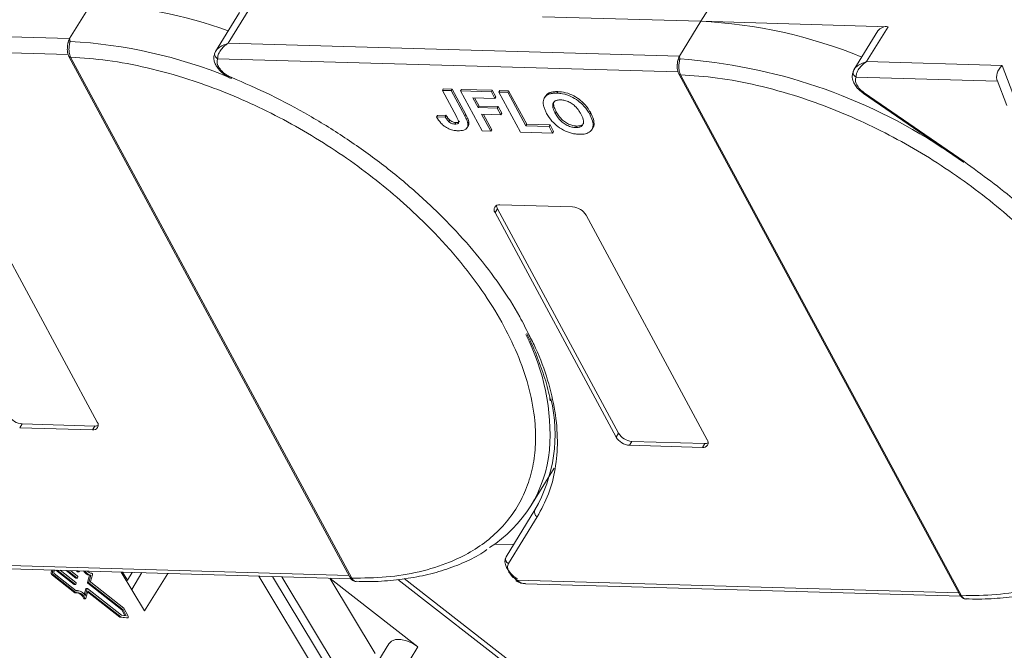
# Model space of a CAD drawing. Header units: millimetres. Extents: x 3152 to 4623, y 378 to 1412.
# Tile 35 of 45: x 4086 to 4148, y 1252 to 1292. Entities that reach past the tile are written whole.
import ezdxf

# ---------------------------------------------------------------- set-up
doc = ezdxf.new("R2010")
doc.units = ezdxf.units.MM

msp = doc.modelspace()

# ---------------------------------------------------------------- linework, layer by layer
at = {"color": 7, "linetype": 'Continuous', "lineweight": 15}
for p, q in [((4128.642, 1291.586), (4129.992, 1293.775)), ((4090.366, 1292.686), (4089.016, 1290.497)), ((4098.973, 1290.211), (4100.322, 1292.4)), ((4099.673, 1292.129), (4098.173, 1289.695)), ((4118.686, 1291.872), (4128.642, 1291.586)), ((4128.642, 1291.586), (4127.293, 1289.396)), ((4140.39, 1291.248), (4128.642, 1291.586)), ((4089.016, 1290.497), (4060.696, 1291.311)), ((4139.741, 1290.977), (4138.241, 1288.543)), ((4139.04, 1289.059), (4140.39, 1291.248)), ((4060.029, 1290.34), (4088.923, 1289.509)), ((4089.016, 1290.497), (4089.045, 1290.322)), ((4098.188, 1289.717), (4098.117, 1289.545)), ((4127.293, 1289.396), (4098.973, 1290.211)), ((4088.972, 1289.384), (4106.614, 1256.69)), ((4089.082, 1289.332), (4089.083, 1289.33)), ((4089.083, 1289.33), (4106.724, 1256.636)), ((4098.306, 1289.239), (4127.2, 1288.409)), ((4127.293, 1289.396), (4127.322, 1289.222)), ((4138.256, 1288.567), (4138.185, 1288.395)), ((4147.551, 1288.814), (4139.04, 1289.059)), ((4148.215, 1287.062), (4147.551, 1288.814)), ((4127.249, 1288.284), (4144.891, 1255.589)), ((4127.359, 1288.231), (4127.36, 1288.23)), ((4127.36, 1288.23), (4145.001, 1255.535)), ((4138.373, 1288.088), (4147.255, 1287.832)), ((4147.234, 1287.889), (4147.832, 1286.311)), ((4112.47, 1287.347), (4112.411, 1287.249)), ((4112.411, 1287.249), (4113.289, 1285.621)), ((4112.96, 1287.233), (4112.411, 1287.249)), ((4112.47, 1287.347), (4113.02, 1287.331)), ((4112.96, 1287.233), (4113.02, 1287.331)), ((4113.815, 1285.648), (4112.96, 1287.233)), ((4113.02, 1287.331), (4113.875, 1285.745)), ((4113.546, 1287.217), (4113.606, 1287.314)), ((4113.606, 1287.314), (4115.547, 1287.258)), ((4115.487, 1287.161), (4115.547, 1287.258)), ((4115.547, 1287.258), (4115.773, 1286.839)), ((4115.963, 1287.147), (4116.023, 1287.244)), ((4116.023, 1287.244), (4116.572, 1287.229)), ((4116.512, 1287.131), (4116.572, 1287.229)), ((4116.572, 1287.229), (4117.703, 1285.133)), ((4113.546, 1287.217), (4114.903, 1284.701)), ((4115.487, 1287.161), (4113.546, 1287.217)), ((4114.321, 1286.782), (4115.713, 1286.742)), ((4114.652, 1286.169), (4114.321, 1286.782)), ((4114.436, 1286.778), (4114.712, 1286.266)), ((4115.713, 1286.742), (4115.487, 1287.161)), ((4115.713, 1286.742), (4115.773, 1286.839)), ((4115.963, 1287.147), (4117.32, 1284.632)), ((4116.512, 1287.131), (4115.963, 1287.147)), ((4117.643, 1285.035), (4116.512, 1287.131)), ((4118.878, 1286.881), (4118.818, 1286.784)), ((4119.115, 1287.09), (4119.055, 1286.993)), ((4119.664, 1287.171), (4119.604, 1287.074)), ((4138.84, 1287.055), (4145.116, 1282.735)), ((4145.165, 1282.78), (4138.889, 1287.1)), ((4114.652, 1286.169), (4114.712, 1286.266)), ((4115.86, 1286.134), (4114.652, 1286.169)), ((4114.712, 1286.266), (4115.92, 1286.232)), ((4115.86, 1286.134), (4115.92, 1286.232)), ((4116.087, 1285.715), (4115.86, 1286.134)), ((4115.92, 1286.232), (4116.147, 1285.812)), ((4112.051, 1285.577), (4112.111, 1285.674)), ((4112.583, 1285.594), (4112.051, 1285.577)), ((4112.111, 1285.674), (4112.643, 1285.691)), ((4112.643, 1285.691), (4112.583, 1285.594)), ((4112.886, 1285.376), (4112.826, 1285.279)), ((4113.875, 1285.745), (4113.815, 1285.648)), ((4114.878, 1285.75), (4116.087, 1285.715)), ((4115.452, 1284.686), (4114.878, 1285.75)), ((4114.992, 1285.746), (4115.512, 1284.783)), ((4116.087, 1285.715), (4116.147, 1285.812)), ((4119.557, 1285.906), (4119.497, 1285.809)), ((4121.72, 1285.839), (4121.66, 1285.742)), ((4113.255, 1285.229), (4113.195, 1285.132)), ((4113.971, 1284.917), (4114.031, 1285.014)), ((4114.071, 1285.269), (4114.011, 1285.172)), ((4115.452, 1284.686), (4115.512, 1284.783)), ((4117.643, 1285.035), (4117.703, 1285.133)), ((4119.108, 1284.993), (4117.643, 1285.035)), ((4117.703, 1285.133), (4119.168, 1285.091)), ((4119.108, 1284.993), (4119.168, 1285.091)), ((4119.334, 1284.574), (4119.108, 1284.993)), ((4119.168, 1285.091), (4119.394, 1284.671)), ((4120.836, 1285.011), (4120.776, 1284.914)), ((4121.792, 1284.789), (4121.852, 1284.886)), ((4114.903, 1284.701), (4115.452, 1284.686)), ((4117.32, 1284.632), (4119.334, 1284.574)), ((4119.334, 1284.574), (4119.394, 1284.671)), ((4083.154, 1280.513), (4090.754, 1266.429)), ((4115.868, 1279.821), (4115.718, 1279.577)), ((4115.868, 1279.821), (4123.468, 1265.736)), ((4116.018, 1280.064), (4120.588, 1279.932)), ((4123.318, 1265.493), (4115.718, 1279.577)), ((4121.431, 1279.413), (4129.031, 1265.328)), ((4085.884, 1266.074), (4086.034, 1266.317)), ((4086.034, 1266.317), (4090.604, 1266.185)), ((4090.454, 1265.942), (4085.884, 1266.074)), ((4090.604, 1266.185), (4090.454, 1265.942)), ((4123.468, 1265.736), (4123.318, 1265.493)), ((4124.161, 1264.973), (4124.311, 1265.216)), ((4128.731, 1264.842), (4124.161, 1264.973)), ((4124.311, 1265.216), (4128.881, 1265.085)), ((4128.881, 1265.085), (4128.731, 1264.842)), ((4117.966, 1261.17), (4119.42, 1263.529)), ((4118.219, 1260.914), (4116.407, 1257.973)), ((4118.367, 1260.487), (4116.555, 1257.546)), ((4115.698, 1258.778), (4116.882, 1258.744)), ((4106.547, 1256.813), (4078.804, 1257.611)), ((4079.355, 1257.39), (4106.673, 1256.604)), ((4087.896, 1257.144), (4087.876, 1257.074)), ((4087.959, 1257.076), (4087.876, 1257.074)), ((4087.978, 1257.142), (4087.959, 1257.076)), ((4088.03, 1257.02), (4088.064, 1257.139)), ((4088.153, 1257.137), (4089.293, 1256.238)), ((4088.242, 1257.134), (4089.376, 1256.24)), ((4089.409, 1256.354), (4088.426, 1257.129)), ((4088.8, 1257.118), (4089.407, 1256.64)), ((4088.888, 1257.116), (4089.49, 1256.642)), ((4089.522, 1256.756), (4089.073, 1257.11)), ((4089.447, 1257.1), (4089.52, 1257.042)), ((4089.603, 1257.044), (4089.52, 1257.042)), ((4089.529, 1257.039), (4089.612, 1257.04)), ((4089.535, 1257.097), (4089.603, 1257.044)), ((4089.629, 1257.058), (4089.639, 1257.094)), ((4092.259, 1257.019), (4093.725, 1254.586)), ((4092.643, 1256.507), (4092.335, 1257.017)), ((4092.643, 1256.507), (4092.946, 1256.999)), ((4092.913, 1255.934), (4093.559, 1256.981)), ((4087.933, 1256.818), (4088.017, 1256.82)), ((4087.933, 1256.818), (4089.336, 1255.713)), ((4088.017, 1256.82), (4089.419, 1255.715)), ((4089.429, 1255.847), (4088.049, 1256.935)), ((4089.49, 1256.642), (4089.407, 1256.64)), ((4089.415, 1256.637), (4089.499, 1256.638)), ((4089.516, 1256.656), (4089.532, 1256.714)), ((4090.275, 1256.814), (4090.149, 1256.37)), ((4090.233, 1256.372), (4090.149, 1256.37)), ((4090.242, 1256.329), (4090.159, 1256.328)), ((4090.159, 1256.328), (4092.289, 1254.648)), ((4090.358, 1256.816), (4090.233, 1256.372)), ((4090.242, 1256.329), (4092.372, 1254.65)), ((4090.358, 1256.816), (4090.275, 1256.814)), ((4090.336, 1256.431), (4090.453, 1256.847)), ((4092.419, 1254.754), (4090.345, 1256.388)), ((4092.591, 1256.469), (4092.643, 1256.507)), ((4093.725, 1254.586), (4095.174, 1256.935)), ((4100.89, 1256.771), (4104.773, 1250.328)), ((4101.748, 1256.746), (4106.275, 1249.234)), ((4106.703, 1249.483), (4102.336, 1256.729)), ((4105.354, 1256.642), (4108.202, 1251.916)), ((4110.88, 1252.328), (4105.374, 1256.61)), ((4106.724, 1256.636), (4106.725, 1256.634)), ((4109.616, 1256.549), (4127.62, 1242.549)), ((4128.143, 1242.511), (4110.017, 1256.607)), ((4144.824, 1255.713), (4117.081, 1256.51)), ((4089.376, 1256.24), (4089.293, 1256.238)), ((4089.302, 1256.235), (4089.385, 1256.236)), ((4089.336, 1255.713), (4089.419, 1255.715)), ((4089.402, 1256.254), (4089.418, 1256.312)), ((4089.508, 1255.856), (4089.425, 1255.855)), ((4090.036, 1255.968), (4089.936, 1255.613)), ((4090.119, 1255.97), (4089.994, 1255.526)), ((4090.036, 1255.968), (4090.119, 1255.97)), ((4090.04, 1255.384), (4090.166, 1255.828)), ((4090.136, 1255.988), (4090.053, 1255.986)), ((4092.275, 1254.306), (4090.145, 1255.985)), ((4090.15, 1255.773), (4092.174, 1254.178)), ((4090.166, 1255.828), (4092.257, 1254.179)), ((4117.632, 1256.289), (4144.95, 1255.504)), ((4089.975, 1255.372), (4089.892, 1255.37)), ((4089.923, 1255.346), (4090.006, 1255.348)), ((4145.001, 1255.535), (4145.002, 1255.534)), ((4092.372, 1254.65), (4092.289, 1254.648)), ((4092.289, 1254.648), (4092.485, 1254.288)), ((4092.372, 1254.65), (4092.573, 1254.281)), ((4092.693, 1254.252), (4092.419, 1254.754)), ((4092.174, 1254.178), (4092.257, 1254.179)), ((4092.174, 1254.178), (4092.579, 1254.144)), ((4092.257, 1254.179), (4092.663, 1254.146)), ((4092.573, 1254.281), (4092.275, 1254.306)), ((4092.663, 1254.146), (4092.579, 1254.144)), ((4092.579, 1254.144), (4092.582, 1254.144)), ((4092.582, 1254.144), (4092.665, 1254.146)), ((4109.051, 1252.522), (4107.551, 1250.09)), ((4109.381, 1249.895), (4110.88, 1252.328))]:
    msp.add_line(p, q, dxfattribs=at)
at = {"color": 7, "linetype": 'Continuous', "lineweight": 15, "flags": 128}
for points in [[(4099.157, 1288.07), (4099.156, 1288.032), (4099.161, 1288.006), (4099.171, 1287.991), (4099.18, 1287.988)], [(4138.889, 1287.1), (4138.866, 1287.074), (4138.85, 1287.059), (4138.841, 1287.055), (4138.84, 1287.055)], [(4145.116, 1282.735), (4145.117, 1282.734), (4145.126, 1282.739), (4145.142, 1282.754), (4145.165, 1282.78)], [(4117.109, 1256.592), (4116.898, 1256.749), (4116.712, 1256.923), (4116.558, 1257.109), (4116.441, 1257.299), (4116.366, 1257.487), (4116.334, 1257.666), (4116.348, 1257.83), (4116.407, 1257.973)], [(4089.603, 1257.044), (4089.607, 1257.041), (4089.611, 1257.04), (4089.615, 1257.041), (4089.618, 1257.042), (4089.622, 1257.045), (4089.625, 1257.048), (4089.627, 1257.053), (4089.629, 1257.058)], [(4090.417, 1256.938), (4090.427, 1256.936), (4090.436, 1256.93), (4090.444, 1256.921), (4090.45, 1256.908), (4090.454, 1256.894), (4090.456, 1256.878), (4090.456, 1256.862), (4090.453, 1256.847)], [(4089.49, 1256.642), (4089.494, 1256.639), (4089.497, 1256.638), (4089.501, 1256.639), (4089.505, 1256.64), (4089.508, 1256.643), (4089.511, 1256.646), (4089.514, 1256.651), (4089.516, 1256.656)], [(4117.081, 1256.51), (4117.06, 1256.484), (4117.046, 1256.467), (4117.038, 1256.462), (4117.038, 1256.467), (4117.046, 1256.484), (4117.061, 1256.511), (4117.082, 1256.548), (4117.109, 1256.592)], [(4089.376, 1256.24), (4089.38, 1256.237), (4089.384, 1256.236), (4089.388, 1256.237), (4089.391, 1256.238), (4089.395, 1256.241), (4089.398, 1256.244), (4089.4, 1256.249), (4089.402, 1256.254)], [(4090.145, 1255.985), (4090.141, 1255.987), (4090.138, 1255.988), (4090.134, 1255.988), (4090.13, 1255.986), (4090.127, 1255.984), (4090.124, 1255.98), (4090.121, 1255.975), (4090.119, 1255.97)], [(4090.04, 1255.384), (4090.035, 1255.37), (4090.028, 1255.36), (4090.019, 1255.352), (4090.01, 1255.348), (4090, 1255.349), (4089.991, 1255.353), (4089.982, 1255.361), (4089.975, 1255.372)], [(4092.693, 1254.252), (4092.699, 1254.236), (4092.702, 1254.218), (4092.702, 1254.2), (4092.699, 1254.182), (4092.693, 1254.167), (4092.684, 1254.155), (4092.674, 1254.148), (4092.663, 1254.146)], [(4110.88, 1252.328), (4110.536, 1252.551), (4110.166, 1252.709), (4109.803, 1252.787), (4109.477, 1252.779), (4109.218, 1252.686), (4109.051, 1252.522)]]:
    msp.add_lwpolyline(points, dxfattribs=at)
at = {"color": 7, "linetype": 'Continuous', "lineweight": 15}
for centre, radius, start, end in [((4088.997, 1263.012), 29.706, 70.37766, 87.36022), ((4127.18, 1261.239), 30.382, 67.65228, 87.24033), ((4140.296, 1290.562), 0.693, 82.19656, 143.19427), ((4089.106, 1290.109), 0.222, 105.89828, 154.18769), ((4087.407, 1259.826), 30.54, 67.61991, 86.92618), ((4089.072, 1289.452), 0.121, 213.31763, 274.70456), ((4089.074, 1289.453), 0.123, 214.04545, 273.97599), ((4098.356, 1289.532), 0.239, 148.58106, 178.03497), ((4098.463, 1289.548), 0.346, 181.21772, 242.87162), ((4127.382, 1289.009), 0.222, 105.89828, 154.18769), ((4124.923, 1255.019), 34.287, 56.61812, 85.98746), ((4138.423, 1288.38), 0.238, 148.55546, 176.3003), ((4127.349, 1288.352), 0.121, 213.31763, 274.70456), ((4127.351, 1288.353), 0.123, 214.04545, 273.97599), ((4138.53, 1288.394), 0.345, 179.78709, 242.95412), ((4115.96, 1279.764), 0.306, 79.14736, 217.56468), ((4116.253, 1280.047), 0.446, 182.64256, 210.45521), ((4120.508, 1278.86), 1.076, 30.95613, 85.74517), ((4105.306, 1265.616), 13.862, 356.09889, 27.10414), ((4109.897, 1265.679), 9.59, 330.2055, 13.3954), ((4086.114, 1267.39), 1.076, 210.95613, 265.74517), ((4090.512, 1266.242), 0.306, 259.14736, 37.56468), ((4090.633, 1266.631), 0.446, 266.24921, 294.05501), ((4124.39, 1266.289), 1.076, 210.95613, 265.74517), ((4124.24, 1266.046), 1.076, 210.95613, 265.74517), ((4128.789, 1265.142), 0.306, 259.14736, 37.56468), ((4128.91, 1265.53), 0.446, 266.24921, 294.05501), ((4110.969, 1265.483), 8.207, 302.40058, 354.33401), ((4118.511, 1260.776), 0.323, 154.70189, 243.53573), ((4116.698, 1257.835), 0.323, 154.70189, 243.53573), ((4088.12, 1256.995), 0.257, 161.91589, 223.40054), ((4088.203, 1256.996), 0.257, 161.91589, 223.40054), ((4088.111, 1256.994), 0.0855, 161.91589, 223.40054), ((4089.529, 1257.052), 0.0135, 229.67127, 270.30289), ((4090.413, 1257.405), 0.607, 211.65461, 256.85548), ((4090.495, 1257.406), 0.605, 212.05082, 256.89148), ((4090.446, 1257.392), 0.454, 223.26561, 266.39483), ((4089.415, 1256.65), 0.0135, 229.67127, 270.30289), ((4089.378, 1256.325), 0.0428, 341.91589, 43.40054), ((4089.491, 1256.727), 0.0428, 341.91589, 43.40054), ((4090.19, 1256.357), 0.0428, 161.91589, 223.40054), ((4090.273, 1256.359), 0.0428, 161.91589, 223.40054), ((4090.376, 1256.418), 0.0428, 161.91589, 223.40054), ((4106.716, 1256.759), 0.123, 214.04545, 273.97599), ((4106.717, 1256.757), 0.123, 214.09141, 273.93668), ((4089.302, 1256.248), 0.0135, 229.67127, 270.30289), ((4089.496, 1255.217), 0.504, 17.9465, 98.75134), ((4089.494, 1255.303), 0.548, 24.06002, 96.72699), ((4089.351, 1255.156), 0.582, 21.6349, 78.23874), ((4090.057, 1255.966), 0.021, 100.59105, 172.63218), ((4089.926, 1255.382), 0.0363, 199.62462, 265.26711), ((4144.993, 1255.658), 0.123, 214.04545, 273.97599), ((4144.994, 1255.657), 0.123, 214.09141, 273.93668)]:
    msp.add_arc(centre, radius, start, end, dxfattribs=at)
msp.add_ellipse((4147.822, 1288.311), major_axis=(0.441, 0.619), ratio=0.715737, start_param=1.232087, end_param=2.802883, dxfattribs=at)
for points in [[(4088.906, 1290.206), (4088.919, 1290.26), (4088.946, 1290.368), (4088.993, 1290.454), (4089.016, 1290.497)], [(4098.306, 1289.239), (4098.283, 1289.166), (4098.239, 1289.02), (4098.319, 1288.835), (4098.359, 1288.743)], [(4127.183, 1289.105), (4127.196, 1289.159), (4127.223, 1289.268), (4127.269, 1289.354), (4127.293, 1289.396)], [(4116.555, 1257.546), (4116.525, 1257.47), (4116.465, 1257.318), (4116.549, 1257.119), (4116.591, 1257.02)], [(4116.591, 1257.02), (4116.651, 1256.927), (4116.772, 1256.741), (4116.978, 1256.587), (4117.081, 1256.51)]]:
    msp.add_open_spline(points, degree=3, dxfattribs=at)
for points, knots in [([(4089.045, 1290.322), (4089.038, 1290.293), (4089.024, 1290.23), (4089, 1290.111), (4088.982, 1289.976), (4088.973, 1289.813), (4088.984, 1289.644), (4089.02, 1289.47), (4089.06, 1289.381), (4089.082, 1289.332)], [0, 0, 0, 0, 0.111798, 0.24433, 0.368648, 0.500401, 0.687223, 0.827968, 1, 1, 1, 1]), ([(4088.886, 1290.061), (4088.877, 1289.953), (4088.864, 1289.784), (4088.9, 1289.546), (4088.948, 1289.439), (4088.972, 1289.386)], [0, 0, 0, 0, 0.471624, 0.732738, 1, 1, 1, 1]), ([(4088.888, 1289.994), (4088.889, 1290.051), (4088.89, 1290.123), (4088.903, 1290.191), (4088.906, 1290.206)], [0, 0, 0, 0, 0.789574, 1, 1, 1, 1]), ([(4098.152, 1289.656), (4098.184, 1289.707), (4098.254, 1289.818), (4098.512, 1290.038), (4098.792, 1290.143), (4098.973, 1290.211)], [0, 0, 0, 0, 0.227063, 0.501587, 1, 1, 1, 1]), ([(4098.973, 1290.211), (4098.879, 1290.146), (4098.692, 1290.017), (4098.473, 1289.755), (4098.327, 1289.474), (4098.313, 1289.315), (4098.306, 1289.239)], [0, 0, 0, 0, 0.2511309, 0.5018046, 0.7656407, 1, 1, 1, 1]), ([(4089.083, 1289.33), (4089.849, 1289.278), (4091.406, 1289.173), (4093.905, 1288.698), (4096.314, 1288.032), (4098.571, 1287.221), (4100.641, 1286.331), (4102.696, 1285.297), (4105.381, 1283.738), (4107.914, 1281.949), (4110.204, 1280.001), (4111.926, 1278.341), (4113.589, 1276.483), (4115.098, 1274.46), (4116.316, 1272.454), (4117.259, 1270.455), (4117.92, 1268.457), (4118.242, 1266.637), (4118.285, 1265.025), (4118.115, 1263.622), (4117.735, 1262.305), (4116.944, 1260.688), (4115.749, 1259.323), (4114.2, 1258.257), (4112.76, 1257.552), (4111.006, 1257.006), (4108.948, 1256.662), (4107.458, 1256.644), (4106.724, 1256.636)], [0, 0, 0, 0, 0.038862, 0.078912, 0.1200677, 0.1522272, 0.1843815, 0.2172151, 0.2500433, 0.3156185, 0.347778, 0.3799323, 0.4210926, 0.4611415, 0.5, 0.5388632, 0.578912, 0.6200677, 0.6522272, 0.6843815, 0.7172151, 0.7500433, 0.8156185, 0.847778, 0.8799323, 0.9210926, 0.9611404, 1, 1, 1, 1]), ([(4098.117, 1289.54), (4098.097, 1289.478), (4098.056, 1289.356), (4098.075, 1289.139), (4098.15, 1288.912), (4098.283, 1288.685), (4098.463, 1288.468), (4098.681, 1288.273), (4098.924, 1288.106), (4099.095, 1288.027), (4099.18, 1287.988)], [0, 0, 0, 0, 0.128528, 0.256215, 0.382974, 0.50872, 0.633372, 0.756852, 0.879085, 1, 1, 1, 1]), ([(4127.165, 1288.894), (4127.166, 1288.951), (4127.167, 1289.023), (4127.18, 1289.091), (4127.183, 1289.105)], [0, 0, 0, 0, 0.789574, 1, 1, 1, 1]), ([(4127.322, 1289.222), (4127.315, 1289.193), (4127.301, 1289.129), (4127.277, 1289.011), (4127.258, 1288.876), (4127.25, 1288.713), (4127.26, 1288.543), (4127.296, 1288.37), (4127.337, 1288.281), (4127.359, 1288.231)], [0, 0, 0, 0, 0.111798, 0.24433, 0.368648, 0.500401, 0.687223, 0.827968, 1, 1, 1, 1]), ([(4099.157, 1288.07), (4099.075, 1288.108), (4098.907, 1288.185), (4098.679, 1288.352), (4098.484, 1288.542), (4098.4, 1288.677), (4098.359, 1288.743)], [0, 0, 0, 0, 0.245513, 0.5, 0.754487, 1, 1, 1, 1]), ([(4127.163, 1288.961), (4127.154, 1288.852), (4127.14, 1288.684), (4127.177, 1288.445), (4127.224, 1288.339), (4127.248, 1288.285)], [0, 0, 0, 0, 0.471624, 0.732738, 1, 1, 1, 1]), ([(4138.211, 1288.484), (4138.175, 1288.375), (4138.101, 1288.15), (4138.183, 1287.823), (4138.331, 1287.548), (4138.557, 1287.264), (4138.787, 1287.099), (4138.931, 1286.995)], [0, 0, 0, 0, 0.208, 0.427784, 0.580415, 0.736816, 1, 1, 1, 1]), ([(4138.22, 1288.505), (4138.251, 1288.555), (4138.321, 1288.666), (4138.58, 1288.886), (4138.86, 1288.991), (4139.04, 1289.059)], [0, 0, 0, 0, 0.227063, 0.501587, 1, 1, 1, 1]), ([(4139.04, 1289.059), (4138.946, 1288.994), (4138.759, 1288.866), (4138.541, 1288.603), (4138.395, 1288.323), (4138.38, 1288.163), (4138.373, 1288.088)], [0, 0, 0, 0, 0.251519, 0.501784, 0.765632, 1, 1, 1, 1]), ([(4099.157, 1288.07), (4099.984, 1287.713), (4101.637, 1286.999), (4104.082, 1285.685), (4106.47, 1284.204), (4108.762, 1282.552), (4110.904, 1280.771), (4112.845, 1278.905), (4114.57, 1276.982), (4116.05, 1275.025), (4117.158, 1273.321), (4117.66, 1272.284), (4117.843, 1271.905)], [0, 0, 0, 0, 0.103246, 0.206499, 0.312218, 0.418667, 0.525117, 0.630836, 0.734078, 0.837335, 0.940577, 1, 1, 1, 1]), ([(4127.36, 1288.23), (4128.126, 1288.178), (4129.682, 1288.073), (4132.182, 1287.598), (4134.591, 1286.932), (4136.848, 1286.121), (4138.918, 1285.23), (4140.973, 1284.196), (4143.658, 1282.637), (4146.191, 1280.849), (4148.481, 1278.901), (4150.203, 1277.241), (4151.866, 1275.383), (4153.375, 1273.359), (4154.593, 1271.353), (4155.536, 1269.355), (4156.197, 1267.356), (4156.519, 1265.536), (4156.562, 1263.925), (4156.392, 1262.522), (4156.011, 1261.204), (4155.221, 1259.588), (4154.026, 1258.223), (4152.477, 1257.157), (4151.037, 1256.452), (4149.283, 1255.906), (4147.225, 1255.562), (4145.735, 1255.544), (4145.001, 1255.535)], [0, 0, 0, 0, 0.038862, 0.078912, 0.1200677, 0.1522272, 0.1843815, 0.2172151, 0.2500433, 0.3156185, 0.347778, 0.3799323, 0.4210926, 0.4611415, 0.5, 0.5388632, 0.578912, 0.6200677, 0.6522272, 0.6843815, 0.7172151, 0.7500433, 0.8156185, 0.847778, 0.8799323, 0.9210926, 0.9611404, 1, 1, 1, 1]), ([(4138.889, 1287.1), (4138.794, 1287.174), (4138.598, 1287.326), (4138.402, 1287.603), (4138.311, 1287.876), (4138.353, 1288.019), (4138.373, 1288.088)], [0, 0, 0, 0, 0.241864, 0.5, 0.758136, 1, 1, 1, 1]), ([(4118.739, 1286.444), (4118.741, 1286.503), (4118.744, 1286.622), (4118.819, 1286.813), (4118.934, 1286.935), (4119.042, 1286.987), (4119.055, 1286.993)], [0, 0, 0, 0, 0.2508959, 0.5021661, 0.9405117, 1, 1, 1, 1]), ([(4118.882, 1286.879), (4118.936, 1286.952), (4118.998, 1287.035), (4119.102, 1287.084), (4119.115, 1287.09)], [0, 0, 0, 0, 0.874905, 1, 1, 1, 1]), ([(4119.055, 1286.993), (4119.083, 1287.004), (4119.141, 1287.027), (4119.233, 1287.048), (4119.324, 1287.064), (4119.414, 1287.072), (4119.507, 1287.076), (4119.571, 1287.075), (4119.604, 1287.074)], [0, 0, 0, 0, 0.185429, 0.37219, 0.527708, 0.683877, 0.841678, 1, 1, 1, 1]), ([(4119.115, 1287.09), (4119.143, 1287.102), (4119.201, 1287.125), (4119.293, 1287.146), (4119.384, 1287.161), (4119.474, 1287.169), (4119.567, 1287.173), (4119.631, 1287.172), (4119.664, 1287.171)], [0, 0, 0, 0, 0.185429, 0.37219, 0.527708, 0.683877, 0.841678, 1, 1, 1, 1]), ([(4119.837, 1286.655), (4119.762, 1286.653), (4119.612, 1286.649), (4119.441, 1286.57), (4119.339, 1286.431), (4119.324, 1286.202), (4119.406, 1285.983), (4119.482, 1285.837), (4119.497, 1285.809)], [0, 0, 0, 0, 0.159186, 0.319845, 0.483838, 0.656366, 0.932671, 1, 1, 1, 1]), ([(4119.604, 1287.074), (4119.681, 1287.07), (4119.915, 1287.056), (4120.342, 1286.948), (4120.828, 1286.692), (4121.264, 1286.33), (4121.515, 1286), (4121.632, 1285.792), (4121.66, 1285.742)], [0, 0, 0, 0, 0.101398, 0.306996, 0.506144, 0.685262, 0.924557, 1, 1, 1, 1]), ([(4119.664, 1287.171), (4119.741, 1287.167), (4119.975, 1287.154), (4120.402, 1287.045), (4120.888, 1286.79), (4121.324, 1286.427), (4121.575, 1286.097), (4121.692, 1285.889), (4121.72, 1285.839)], [0, 0, 0, 0, 0.101398, 0.306996, 0.506144, 0.685262, 0.924557, 1, 1, 1, 1]), ([(4121.105, 1285.77), (4121.066, 1285.837), (4120.969, 1286.005), (4120.775, 1286.245), (4120.505, 1286.455), (4120.236, 1286.588), (4120.007, 1286.644), (4119.881, 1286.652), (4119.837, 1286.655)], [0, 0, 0, 0, 0.159697, 0.4009, 0.570524, 0.740194, 0.908408, 1, 1, 1, 1]), ([(4118.957, 1285.808), (4118.939, 1285.842), (4118.903, 1285.909), (4118.855, 1286.013), (4118.811, 1286.12), (4118.775, 1286.229), (4118.748, 1286.339), (4118.742, 1286.409), (4118.739, 1286.444)], [0, 0, 0, 0, 0.15395, 0.308181, 0.478699, 0.649961, 0.824203, 1, 1, 1, 1]), ([(4119.557, 1285.906), (4119.523, 1285.974), (4119.436, 1286.144), (4119.384, 1286.375), (4119.396, 1286.537), (4119.442, 1286.578), (4119.444, 1286.579)], [0, 0, 0, 0, 0.274858, 0.694634, 0.993023, 1, 1, 1, 1]), ([(4113.386, 1284.713), (4113.308, 1284.718), (4113.13, 1284.73), (4112.829, 1284.818), (4112.535, 1284.988), (4112.252, 1285.247), (4112.13, 1285.447), (4112.051, 1285.577)], [0, 0, 0, 0, 0.155292, 0.353145, 0.543243, 0.704067, 1, 1, 1, 1]), ([(4112.583, 1285.594), (4112.593, 1285.577), (4112.613, 1285.543), (4112.646, 1285.492), (4112.682, 1285.439), (4112.723, 1285.384), (4112.769, 1285.33), (4112.807, 1285.296), (4112.826, 1285.279)], [0, 0, 0, 0, 0.155996, 0.312125, 0.480895, 0.650212, 0.823248, 1, 1, 1, 1]), ([(4112.643, 1285.691), (4112.653, 1285.674), (4112.673, 1285.64), (4112.706, 1285.589), (4112.742, 1285.536), (4112.783, 1285.482), (4112.829, 1285.427), (4112.867, 1285.393), (4112.886, 1285.376)], [0, 0, 0, 0, 0.155996, 0.312125, 0.480895, 0.650212, 0.823248, 1, 1, 1, 1]), ([(4112.886, 1285.376), (4112.924, 1285.348), (4112.996, 1285.294), (4113.117, 1285.246), (4113.201, 1285.231), (4113.245, 1285.229), (4113.255, 1285.229)], [0, 0, 0, 0, 0.330398, 0.624767, 0.917361, 1, 1, 1, 1]), ([(4113.195, 1285.132), (4113.244, 1285.132), (4113.321, 1285.134), (4113.399, 1285.172), (4113.435, 1285.23), (4113.415, 1285.382), (4113.344, 1285.517), (4113.289, 1285.621)], [0, 0, 0, 0, 0.189329, 0.302222, 0.415612, 0.548732, 1, 1, 1, 1]), ([(4113.815, 1285.648), (4113.833, 1285.614), (4113.868, 1285.547), (4113.912, 1285.457), (4113.947, 1285.377), (4113.973, 1285.308), (4113.998, 1285.239), (4114.007, 1285.194), (4114.011, 1285.172)], [0, 0, 0, 0, 0.20827, 0.416707, 0.561481, 0.706573, 0.852825, 1, 1, 1, 1]), ([(4113.875, 1285.745), (4113.893, 1285.712), (4113.928, 1285.645), (4113.972, 1285.554), (4114.007, 1285.475), (4114.033, 1285.406), (4114.058, 1285.336), (4114.067, 1285.291), (4114.071, 1285.269)], [0, 0, 0, 0, 0.20827, 0.416707, 0.561481, 0.706573, 0.852825, 1, 1, 1, 1]), ([(4121.003, 1284.494), (4120.926, 1284.499), (4120.692, 1284.512), (4120.263, 1284.619), (4119.775, 1284.875), (4119.339, 1285.239), (4119.095, 1285.562), (4118.982, 1285.764), (4118.957, 1285.808)], [0, 0, 0, 0, 0.102171, 0.30922, 0.51365, 0.692275, 0.932413, 1, 1, 1, 1]), ([(4119.497, 1285.809), (4119.536, 1285.742), (4119.643, 1285.556), (4119.866, 1285.293), (4120.179, 1285.077), (4120.464, 1284.954), (4120.662, 1284.919), (4120.761, 1284.914), (4120.776, 1284.914)], [0, 0, 0, 0, 0.159163, 0.441094, 0.61902, 0.796885, 0.968573, 1, 1, 1, 1]), ([(4120.836, 1285.011), (4120.757, 1285.018), (4120.597, 1285.031), (4120.331, 1285.129), (4120.064, 1285.285), (4119.788, 1285.538), (4119.64, 1285.756), (4119.565, 1285.892), (4119.557, 1285.906)], [0, 0, 0, 0, 0.15971, 0.320429, 0.491074, 0.67705, 0.96629, 1, 1, 1, 1]), ([(4120.776, 1284.914), (4120.851, 1284.916), (4121, 1284.92), (4121.167, 1285.005), (4121.266, 1285.148), (4121.277, 1285.384), (4121.192, 1285.602), (4121.117, 1285.746), (4121.105, 1285.77)], [0, 0, 0, 0, 0.1590911, 0.3194511, 0.4859915, 0.6606818, 0.9442887, 1, 1, 1, 1]), ([(4121.66, 1285.742), (4121.695, 1285.675), (4121.798, 1285.473), (4121.891, 1285.153), (4121.846, 1284.826), (4121.645, 1284.601), (4121.341, 1284.498), (4121.106, 1284.496), (4121.003, 1284.494)], [0, 0, 0, 0, 0.101888, 0.307343, 0.492963, 0.678647, 0.860791, 1, 1, 1, 1]), ([(4121.72, 1285.839), (4121.755, 1285.772), (4121.859, 1285.569), (4121.941, 1285.256), (4121.938, 1284.994), (4121.854, 1284.908), (4121.84, 1284.894)], [0, 0, 0, 0, 0.192169, 0.579672, 0.929764, 1, 1, 1, 1]), ([(4112.826, 1285.279), (4112.864, 1285.25), (4112.936, 1285.197), (4113.057, 1285.149), (4113.141, 1285.134), (4113.185, 1285.132), (4113.195, 1285.132)], [0, 0, 0, 0, 0.330398, 0.624767, 0.917361, 1, 1, 1, 1]), ([(4113.255, 1285.229), (4113.303, 1285.23), (4113.38, 1285.232), (4113.455, 1285.265), (4113.47, 1285.298), (4113.477, 1285.311)], [0, 0, 0, 0, 0.495374, 0.790754, 1, 1, 1, 1]), ([(4114.011, 1285.172), (4114.014, 1285.11), (4114.02, 1284.986), (4113.928, 1284.839), (4113.73, 1284.722), (4113.515, 1284.716), (4113.386, 1284.713)], [0, 0, 0, 0, 0.20646, 0.413515, 0.645211, 1, 1, 1, 1]), ([(4114.071, 1285.269), (4114.077, 1285.206), (4114.086, 1285.11), (4114.038, 1285.042), (4114.022, 1285.02)], [0, 0, 0, 0, 0.663161, 1, 1, 1, 1]), ([(4121.271, 1285.188), (4121.267, 1285.177), (4121.242, 1285.109), (4121.114, 1285.038), (4120.953, 1285.01), (4120.855, 1285.011), (4120.836, 1285.011)], [0, 0, 0, 0, 0.084934, 0.502415, 0.906703, 1, 1, 1, 1]), ([(4155.558, 1271.865), (4155.033, 1272.744), (4153.898, 1274.642), (4151.47, 1277.486), (4148.542, 1280.308), (4146.285, 1281.96), (4145.165, 1282.78)], [0, 0, 0, 0, 0.224157, 0.484087, 0.744018, 1, 1, 1, 1]), ([(4117.707, 1271.99), (4117.915, 1271.562), (4118.239, 1270.896), (4118.464, 1270.245), (4118.544, 1270.012)], [0, 0, 0, 0, 0.643668, 1, 1, 1, 1]), ([(4117.843, 1271.905), (4117.989, 1271.625), (4118.487, 1270.669), (4119.052, 1269.057), (4119.523, 1267.104), (4119.68, 1265.235), (4119.536, 1263.495), (4119.125, 1261.889), (4118.62, 1260.954), (4118.367, 1260.487)], [0, 0, 0, 0, 0.064971, 0.221668, 0.379448, 0.537229, 0.693926, 0.846958, 1, 1, 1, 1]), ([(4118.544, 1270.012), (4118.628, 1269.787), (4118.884, 1269.101), (4119.092, 1268.347), (4119.172, 1267.834), (4119.184, 1267.757)], [0, 0, 0, 0, 0.293468, 0.894473, 1, 1, 1, 1]), ([(4106.996, 1256.437), (4107.268, 1256.429), (4108.075, 1256.405), (4109.351, 1256.494), (4110.818, 1256.698), (4112.206, 1257.028), (4113.501, 1257.488), (4114.511, 1257.952), (4115.038, 1258.308), (4115.21, 1258.425)], [0, 0, 0, 0, 0.083578, 0.248214, 0.413815, 0.58041, 0.748174, 0.91744, 1, 1, 1, 1]), ([(4145.273, 1255.337), (4145.545, 1255.329), (4146.351, 1255.305), (4147.627, 1255.393), (4149.095, 1255.597), (4150.483, 1255.928), (4151.778, 1256.387), (4152.788, 1256.852), (4153.315, 1257.208), (4153.487, 1257.325)], [0, 0, 0, 0, 0.083578, 0.248214, 0.413815, 0.58041, 0.748174, 0.91744, 1, 1, 1, 1]), ([(4106.615, 1256.688), (4106.638, 1256.651), (4106.686, 1256.575), (4106.784, 1256.491), (4106.893, 1256.435), (4106.967, 1256.427), (4107.004, 1256.423)], [0, 0, 0, 0, 0.241914, 0.492369, 0.74583, 1, 1, 1, 1]), ([(4106.725, 1256.634), (4106.752, 1256.593), (4106.801, 1256.517), (4106.895, 1256.443), (4106.96, 1256.431), (4106.995, 1256.425)], [0, 0, 0, 0, 0.354535, 0.644606, 1, 1, 1, 1]), ([(4117.038, 1256.462), (4117.137, 1256.41), (4117.324, 1256.313), (4117.533, 1256.297), (4117.631, 1256.289)], [0, 0, 0, 0, 0.529898, 1, 1, 1, 1]), ([(4117.081, 1256.51), (4117.161, 1256.448), (4117.324, 1256.321), (4117.529, 1256.303), (4117.633, 1256.294)], [0, 0, 0, 0, 0.4936056, 1, 1, 1, 1]), ([(4144.891, 1255.588), (4144.915, 1255.55), (4144.963, 1255.474), (4145.061, 1255.39), (4145.17, 1255.334), (4145.244, 1255.326), (4145.281, 1255.322)], [0, 0, 0, 0, 0.241914, 0.492369, 0.74583, 1, 1, 1, 1]), ([(4145.002, 1255.534), (4145.029, 1255.492), (4145.078, 1255.416), (4145.172, 1255.342), (4145.237, 1255.331), (4145.272, 1255.325)], [0, 0, 0, 0, 0.354535, 0.644606, 1, 1, 1, 1])]:
    msp.add_open_spline(points, degree=3, knots=knots, dxfattribs=at)

doc.saveas('drawing.dxf')
